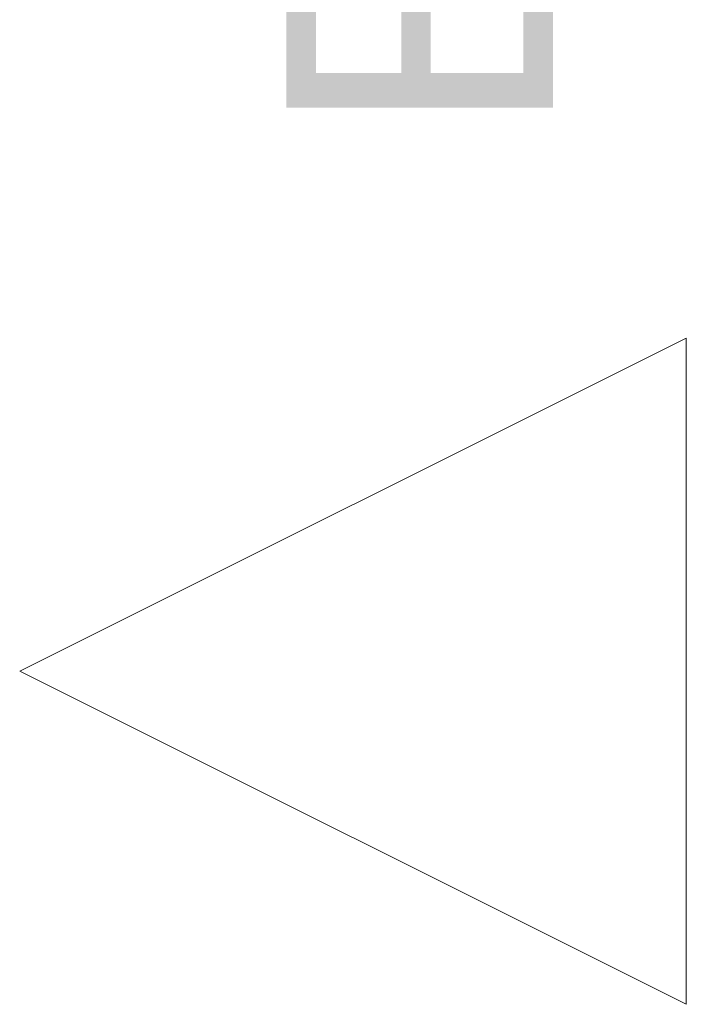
# Model space of a CAD drawing. Header units: millimetres. Extents: x -52968 to 399385, y -141133 to 110561.
# Tile 137 of 146: x 98836 to 99336, y -109215 to -108476. Entities that reach past the tile are written whole.
import ezdxf

# ---------------------------------------------------------------- set-up
doc = ezdxf.new("R2010")
doc.units = ezdxf.units.MM
doc.linetypes.add('SIM-Wegliniec-21.07.2025-Parter$0$Wipeout_Contour', pattern=[1000, 0, -1000])
doc.layers.add('_xref', color=250, linetype='Continuous')
doc.layers.add('SIM-Wegliniec-21.07.2025-Parter$0$A-Elewacje', color=250, linetype='Continuous', lineweight=0)
doc.layers.add('SIM-Wegliniec-21.07.2025-Parter$0$A-Elewacje_Nr_pióra__5', color=250, linetype='Continuous', lineweight=0)
doc.styles.add('SIM-Wegliniec-21.07.2025-Parter$0$STYL_AUTOMATYCZNY_1', font='arial.ttf')

# ---------------------------------------------------------------- blocks, each defined once
blk = doc.blocks.new('SIM-Wegliniec-21.07.2025-Parter')
at = {"layer": 'SIM-Wegliniec-21.07.2025-Parter$0$A-Elewacje_Nr_pióra__5', "lineweight": 13, "insert": (99235.7, -108564.7), "char_height": 200, "attachment_point": 7, "rotation": 90, "style": 'SIM-Wegliniec-21.07.2025-Parter$0$STYL_AUTOMATYCZNY_1'}
blk.add_mtext('\\A1;{\\pql;\\pt0;\\fArial|b0|i0|c238|p0;\\W1.000000;E-4}', dxfattribs=at)
at = {"linetype": 'SIM-Wegliniec-21.07.2025-Parter$0$Wipeout_Contour', "lineweight": 0, "ltscale": 442007.222796}
blk.add_wipeout([(99335.7, -108714.7), (98835.7, -108964.7), (99335.7, -109214.7)], dxfattribs=at).dxf.layer = 'SIM-Wegliniec-21.07.2025-Parter$0$A-Elewacje'
at = {"layer": 'SIM-Wegliniec-21.07.2025-Parter$0$A-Elewacje_Nr_pióra__5', "linetype": 'Continuous', "lineweight": 13, "flags": 128}
blk.add_lwpolyline([(99335.7, -108714.7), (99335.7, -109214.7), (98835.7, -108964.7)], close=True, dxfattribs=at)

msp = doc.modelspace()

# ---------------------------------------------------------------- block references
at = {"layer": '_xref'}
msp.add_blockref('SIM-Wegliniec-21.07.2025-Parter', (0, 0), dxfattribs=at)

doc.saveas('drawing.dxf')
